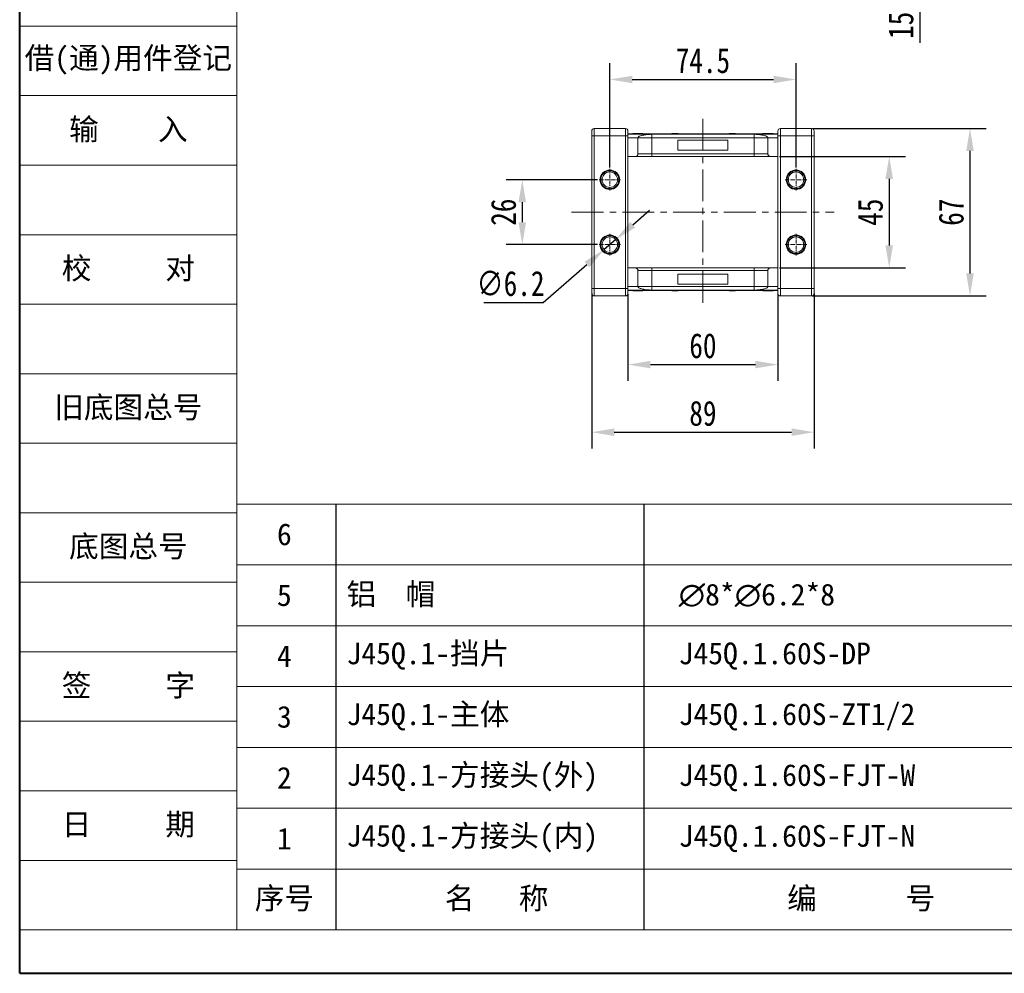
# Model space of a CAD drawing. Header units: millimetres. Extents: x 1675 to 3137, y 343 to 1376.
# Tile 1 of 84: x 1675 to 2068, y 343 to 725. Entities that reach past the tile are written whole.
import ezdxf

# ---------------------------------------------------------------- set-up
doc = ezdxf.new("R2010")
doc.units = ezdxf.units.MM
doc.linetypes.add('CENTER', pattern=[0.6, 0.375, -0.075, 0.075, -0.075])
doc.linetypes.add('CENTERX2', pattern=[20.32, 12.7, -2.54, 2.54, -2.54])
doc.layers.add('标注线', color=7, linetype='Continuous', lineweight=15)
doc.styles.get("Standard").update_dxf_attribs({"font": '仿宋_GB2312.ttf', "width": 0.8})
doc.styles.add('样式 3.5', font='仿宋_GB2312.ttf')
doc.styles.add('样式 6', font='仿宋_GB2312.ttf')
doc.dimstyles.new('ISO-45.1', dxfattribs={"dimtxt": 10, "dimasz": 9, "dimexe": 6.5, "dimexo": 0.625, "dimgap": 2.5, "dimtad": 1, "dimtoh": 1, "dimdsep": 46, "dimtxsty": 'Standard', "dimcen": 2.5, "dimadec": 0, "dimazin": 0, "dimtfac": 1, "dimtmove": 0, "dimatfit": 3, "dimfxl": 0, "dimarcsym": 0})
doc.dimstyles.new('副本 ISO-45.1', dxfattribs={"dimtxt": 10, "dimasz": 9, "dimexe": 6.5, "dimexo": 0.625, "dimgap": 2.5, "dimtad": 1, "dimdsep": 46, "dimtxsty": 'Standard', "dimcen": 2.5, "dimadec": 0, "dimazin": 0, "dimtfac": 1, "dimtmove": 0, "dimatfit": 3, "dimfxl": 0, "dimarcsym": 0})

# ---------------------------------------------------------------- blocks, each defined once
blk = doc.blocks.new('*D2423')
at = {"color": 0, "lineweight": -2}
for p, q in [((1910.65, 665.6), (1910.65, 707.3)), ((1985.15, 665.6), (1985.15, 707.3)), ((1919.65, 700.8), (1976.15, 700.8))]:
    blk.add_line(p, q, dxfattribs=at)
at = {"color": 0, "lineweight": 9}
for points in [[(1919.65, 702.3), (1919.65, 699.3), (1910.65, 700.8)], [(1976.15, 702.3), (1976.15, 699.3), (1985.15, 700.8)]]:
    blk.add_solid(points, dxfattribs=at)
at = {"layer": 'Defpoints', "color": 0, "lineweight": 9}
for p in [(1985.15, 700.8), (1910.65, 664.98), (1985.15, 664.98)]:
    blk.add_point(p, dxfattribs=at)
at = {"color": 0, "lineweight": 9, "insert": (1947.9, 708.3), "char_height": 10, "attachment_point": 5}
blk.add_mtext('74.5', dxfattribs=at)
blk = doc.blocks.new('*D2424')
at = {"color": 0, "lineweight": -2}
for p, q in [((1905.73, 660.69), (1869.12, 660.69)), ((1875.62, 651.69), (1875.62, 643.69)), ((1905.73, 634.69), (1869.12, 634.69))]:
    blk.add_line(p, q, dxfattribs=at)
at = {"color": 0, "lineweight": 9}
for points in [[(1874.12, 651.69), (1877.12, 651.69), (1875.62, 660.69)], [(1874.12, 643.69), (1877.12, 643.69), (1875.62, 634.69)]]:
    blk.add_solid(points, dxfattribs=at)
at = {"layer": 'Defpoints', "color": 0, "lineweight": 9}
for p in [(1906.36, 660.69), (1875.62, 634.69), (1906.36, 634.69)]:
    blk.add_point(p, dxfattribs=at)
at = {"color": 0, "lineweight": 9, "insert": (1868.12, 647.69), "char_height": 10, "attachment_point": 5, "rotation": 90}
blk.add_mtext('26', dxfattribs=at)
blk = doc.blocks.new('*D2425')
at = {"color": 0, "lineweight": -2}
for p, q in [((1978.52, 669.99), (2028.95, 669.99)), ((2022.45, 660.99), (2022.45, 634.39)), ((1978.52, 625.39), (2028.95, 625.39))]:
    blk.add_line(p, q, dxfattribs=at)
at = {"color": 0, "lineweight": 9}
for points in [[(2020.95, 660.99), (2023.95, 660.99), (2022.45, 669.99)], [(2020.95, 634.39), (2023.95, 634.39), (2022.45, 625.39)]]:
    blk.add_solid(points, dxfattribs=at)
at = {"layer": 'Defpoints', "color": 0, "lineweight": 9}
for p in [(1977.9, 669.99), (1977.9, 625.39), (2022.45, 625.39)]:
    blk.add_point(p, dxfattribs=at)
at = {"color": 0, "lineweight": 9, "insert": (2014.95, 647.69), "char_height": 10, "attachment_point": 5, "rotation": 90}
blk.add_mtext('45', dxfattribs=at)
blk = doc.blocks.new('*D2426')
at = {"color": 0, "lineweight": -2}
for p, q in [((1991.7, 681.19), (2061.27, 681.19)), ((2054.77, 672.19), (2054.77, 623.19)), ((1991.7, 614.19), (2061.27, 614.19))]:
    blk.add_line(p, q, dxfattribs=at)
at = {"color": 0, "lineweight": 9}
for points in [[(2053.27, 672.19), (2056.27, 672.19), (2054.77, 681.19)], [(2053.27, 623.19), (2056.27, 623.19), (2054.77, 614.19)]]:
    blk.add_solid(points, dxfattribs=at)
at = {"layer": 'Defpoints', "color": 0, "lineweight": 9}
for p in [(1991.08, 681.19), (1991.08, 614.19), (2054.77, 614.19)]:
    blk.add_point(p, dxfattribs=at)
at = {"color": 0, "lineweight": 9, "insert": (2047.27, 647.69), "char_height": 10, "attachment_point": 5, "rotation": 90}
blk.add_mtext('67', dxfattribs=at)
blk = doc.blocks.new('*D2427')
at = {"color": 0, "lineweight": -2}
for p, q in [((1917.9, 614.89), (1917.9, 580.18)), ((1977.9, 614.89), (1977.9, 580.18)), ((1926.9, 586.68), (1968.9, 586.68))]:
    blk.add_line(p, q, dxfattribs=at)
at = {"color": 0, "lineweight": 9}
for points in [[(1926.9, 588.18), (1926.9, 585.18), (1917.9, 586.68)], [(1968.9, 588.18), (1968.9, 585.18), (1977.9, 586.68)]]:
    blk.add_solid(points, dxfattribs=at)
at = {"layer": 'Defpoints', "color": 0, "lineweight": 9}
for p in [(1917.9, 615.51), (1977.9, 615.51), (1977.9, 586.68)]:
    blk.add_point(p, dxfattribs=at)
at = {"color": 0, "lineweight": 9, "insert": (1947.9, 594.18), "char_height": 10, "attachment_point": 5}
blk.add_mtext('60', dxfattribs=at)
blk = doc.blocks.new('*D2428')
at = {"color": 0, "lineweight": -2}
for p, q in [((1903.4, 615.17), (1903.4, 553.12)), ((1992.4, 615.17), (1992.4, 553.12)), ((1912.4, 559.62), (1983.4, 559.62))]:
    blk.add_line(p, q, dxfattribs=at)
at = {"color": 0, "lineweight": 9}
for points in [[(1912.4, 561.12), (1912.4, 558.12), (1903.4, 559.62)], [(1983.4, 561.12), (1983.4, 558.12), (1992.4, 559.62)]]:
    blk.add_solid(points, dxfattribs=at)
at = {"layer": 'Defpoints', "color": 0, "lineweight": 9}
for p in [(1903.4, 615.8), (1992.4, 615.8), (1992.4, 559.62)]:
    blk.add_point(p, dxfattribs=at)
at = {"color": 0, "lineweight": 9, "insert": (1947.9, 567.12), "char_height": 10, "attachment_point": 5}
blk.add_mtext('89', dxfattribs=at)
blk = doc.blocks.new('*D2430')
at = {"color": 0, "lineweight": -2}
for p, q in [((2034.68, 782.91), (2034.68, 791.91)), ((1990.06, 773.91), (2041.18, 773.91)), ((2034.68, 773.91), (2034.68, 758.41)), ((1992.02, 758.41), (2041.18, 758.41)), ((2034.68, 749.41), (2034.68, 715.43))]:
    blk.add_line(p, q, dxfattribs=at)
at = {"color": 0, "lineweight": 9}
for points in [[(2033.18, 782.91), (2036.18, 782.91), (2034.68, 773.91)], [(2033.18, 749.41), (2036.18, 749.41), (2034.68, 758.41)]]:
    blk.add_solid(points, dxfattribs=at)
at = {"layer": 'Defpoints', "color": 0, "lineweight": 9}
for p in [(1989.44, 773.91), (1991.4, 758.41), (2034.68, 758.41)]:
    blk.add_point(p, dxfattribs=at)
at = {"color": 0, "lineweight": 9, "insert": (2027.18, 727.92), "char_height": 10, "attachment_point": 5, "rotation": 90}
blk.add_mtext('15.5', dxfattribs=at)
blk = doc.blocks.new('*D2443')
at = {"color": 0, "lineweight": -2}
for p, q in [((1919.79, 642.61), (1926.59, 648.51)), ((1912.99, 636.72), (1908.3, 632.66)), ((1884, 611.58), (1901.5, 626.76)), ((1860.29, 611.58), (1884, 611.58))]:
    blk.add_line(p, q, dxfattribs=at)
at = {"color": 0, "lineweight": 9}
for points in [[(1918.81, 643.75), (1920.77, 641.48), (1912.99, 636.72)], [(1900.52, 627.89), (1902.49, 625.63), (1908.3, 632.66)]]:
    blk.add_solid(points, dxfattribs=at)
at = {"layer": 'Defpoints', "color": 0, "lineweight": 9}
for p in [(1912.99, 636.72), (1908.3, 632.66)]:
    blk.add_point(p, dxfattribs=at)
at = {"color": 0, "lineweight": 9, "insert": (1870.9, 619.08), "char_height": 10, "attachment_point": 5}
blk.add_mtext('∅6.2', dxfattribs=at)

msp = doc.modelspace()

# ---------------------------------------------------------------- linework, layer by layer
at = {"color": 7, "lineweight": 40}
for q in [(1674.507, 1376.056), (3135.335, 343.042)]:
    msp.add_line((1674.507, 343.042), q, dxfattribs=at)
at = {"color": 7, "lineweight": 13}
for q in [(1761.462, 1358.665), (2491.875, 360.433)]:
    msp.add_line((1761.462, 360.433), q, dxfattribs=at)
at = {"color": 7, "lineweight": 15}
for p, q in [((1674.507, 722.162), (1761.462, 722.162)), ((1674.507, 694.336), (1761.462, 694.336)), ((1674.507, 666.511), (1761.462, 666.511)), ((1674.507, 638.686), (1761.462, 638.686)), ((1674.507, 610.86), (1761.462, 610.86)), ((1674.507, 583.035), (1761.462, 583.035)), ((1674.507, 555.21), (1761.462, 555.21)), ((1761.462, 530.863), (2338.784, 530.863)), ((1674.507, 527.385), (1761.462, 527.385)), ((1761.462, 506.516), (2338.784, 506.516)), ((1674.507, 499.559), (1761.462, 499.559)), ((1761.462, 482.168), (2338.784, 482.168)), ((1674.507, 471.734), (1761.462, 471.734)), ((1761.462, 457.821), (2338.784, 457.821)), ((1674.507, 443.909), (1761.462, 443.909)), ((1761.462, 433.474), (2338.784, 433.474)), ((1674.507, 416.083), (1761.462, 416.083)), ((1761.462, 409.127), (2338.784, 409.127)), ((1674.507, 388.258), (1761.462, 388.258)), ((1761.462, 384.78), (2491.875, 384.78)), ((1674.507, 360.433), (1761.462, 360.433))]:
    msp.add_line(p, q, dxfattribs=at)
at = {"color": 1, "linetype": 'CENTERX2', "lineweight": 13}
for p, q in [((1947.896, 685.051), (1947.896, 610.323)), ((1895.355, 647.687), (2000.436, 647.687))]:
    msp.add_line(p, q, dxfattribs=at)
at = {"color": 7, "linetype": 'Continuous', "lineweight": 15}
for p, q in [((1904.396, 678.187), (1903.396, 678.187)), ((1903.396, 678.187), (1903.396, 617.187)), ((1904.396, 681.187), (1904.396, 678.187)), ((1916.896, 681.187), (1904.396, 681.187)), ((1904.396, 617.187), (1904.396, 678.187)), ((1904.396, 678.187), (1916.896, 678.187)), ((1916.896, 681.187), (1916.896, 678.187)), ((1917.896, 678.187), (1916.896, 678.187)), ((1916.896, 678.187), (1916.896, 617.187)), ((1977.896, 678.987), (1917.896, 678.987)), ((1917.896, 678.943), (1977.896, 678.943)), ((1917.896, 678.187), (1917.896, 617.187)), ((1919.844, 679.187), (1919.844, 678.987)), ((1920.251, 679.187), (1920.251, 678.987)), ((1921.869, 679.187), (1921.869, 678.987)), ((1923.485, 679.187), (1923.485, 678.987)), ((1923.896, 679.187), (1923.896, 678.987)), ((1968.396, 678.855), (1927.396, 678.855)), ((1927.396, 678.855), (1927.396, 677.487)), ((1935.413, 678.987), (1935.413, 679.187)), ((1935.413, 679.187), (1935.64, 679.187)), ((1935.64, 679.187), (1935.64, 678.987)), ((1935.652, 679.187), (1935.64, 679.187)), ((1935.652, 678.987), (1935.652, 679.187)), ((1935.652, 679.187), (1935.757, 679.187)), ((1935.757, 678.987), (1935.757, 679.187)), ((1935.757, 679.187), (1936.239, 679.187)), ((1936.239, 679.187), (1936.239, 678.987)), ((1936.448, 679.187), (1936.239, 679.187)), ((1936.448, 678.987), (1936.448, 679.187)), ((1936.448, 679.187), (1937.826, 679.187)), ((1937.826, 679.187), (1937.826, 678.987)), ((1937.966, 679.187), (1937.826, 679.187)), ((1937.966, 678.987), (1937.966, 679.187)), ((1958.44, 679.187), (1958.44, 678.987)), ((1958.444, 679.187), (1958.44, 679.187)), ((1958.444, 678.987), (1958.444, 679.187)), ((1958.444, 679.187), (1958.925, 679.187)), ((1958.925, 678.987), (1958.925, 679.187)), ((1959.185, 679.187), (1958.925, 679.187)), ((1959.185, 679.187), (1959.185, 678.987)), ((1959.256, 679.187), (1959.185, 679.187)), ((1959.256, 678.987), (1959.256, 679.187)), ((1959.256, 679.187), (1959.7, 679.187)), ((1959.7, 678.987), (1959.7, 679.187)), ((1959.7, 679.187), (1960.418, 679.187)), ((1960.418, 678.987), (1960.418, 679.187)), ((1960.418, 679.187), (1960.769, 679.187)), ((1960.769, 679.187), (1960.769, 678.987)), ((1960.875, 679.187), (1960.769, 679.187)), ((1960.875, 678.987), (1960.875, 679.187)), ((1960.875, 679.187), (1960.993, 679.187)), ((1960.993, 678.987), (1960.993, 679.187)), ((1968.396, 677.487), (1968.396, 678.855)), ((1971.896, 679.187), (1971.896, 678.987)), ((1973.949, 678.987), (1973.949, 679.187)), ((1975.947, 679.187), (1975.947, 678.987)), ((1977.896, 678.187), (1978.896, 678.187)), ((1977.896, 617.187), (1977.896, 678.187)), ((1978.896, 678.187), (1978.896, 681.187)), ((1991.396, 681.187), (1978.896, 681.187)), ((1978.896, 678.187), (1991.396, 678.187)), ((1978.896, 617.187), (1978.896, 678.187)), ((1991.396, 678.187), (1991.396, 681.187)), ((1991.396, 678.187), (1992.396, 678.187)), ((1991.396, 678.187), (1991.396, 617.187)), ((1992.396, 617.187), (1992.396, 678.187)), ((1921.896, 677.487), (1917.896, 677.487)), ((1921.896, 677.487), (1927.396, 677.487)), ((1921.896, 677.487), (1921.896, 670.987)), ((1927.396, 677.487), (1927.396, 670.987)), ((1927.396, 677.487), (1968.396, 677.487)), ((1957.896, 676.487), (1937.896, 676.487)), ((1937.896, 676.487), (1937.896, 672.487)), ((1957.896, 672.487), (1957.896, 676.487)), ((1968.396, 677.487), (1973.896, 677.487)), ((1968.396, 670.987), (1968.396, 677.487)), ((1973.896, 677.487), (1977.896, 677.487)), ((1973.896, 670.987), (1973.896, 677.487)), ((1917.896, 669.987), (1920.896, 669.987)), ((1927.396, 670.987), (1921.896, 670.987)), ((1927.396, 670.987), (1927.396, 669.987)), ((1968.396, 670.987), (1927.396, 670.987)), ((1927.396, 669.987), (1968.396, 669.987)), ((1937.896, 672.487), (1957.896, 672.487)), ((1973.896, 670.987), (1968.396, 670.987)), ((1968.396, 670.987), (1968.396, 669.987)), ((1974.896, 669.987), (1977.896, 669.987)), ((1920.896, 625.387), (1917.896, 625.387)), ((1921.896, 624.387), (1921.896, 617.887)), ((1921.896, 624.387), (1927.396, 624.387)), ((1927.396, 625.387), (1927.396, 624.387)), ((1968.396, 625.387), (1927.396, 625.387)), ((1927.396, 624.387), (1927.396, 617.887)), ((1927.396, 624.387), (1968.396, 624.387)), ((1957.896, 622.887), (1937.896, 622.887)), ((1937.896, 622.887), (1937.896, 618.887)), ((1957.896, 618.887), (1957.896, 622.887)), ((1968.396, 624.387), (1968.396, 625.387)), ((1968.396, 624.387), (1973.896, 624.387)), ((1968.396, 617.887), (1968.396, 624.387)), ((1973.896, 617.887), (1973.896, 624.387)), ((1974.896, 625.387), (1977.896, 625.387)), ((1937.896, 618.887), (1957.896, 618.887)), ((1904.396, 617.187), (1903.396, 617.187)), ((1904.396, 617.187), (1904.396, 614.187)), ((1916.896, 617.187), (1904.396, 617.187)), ((1916.896, 617.187), (1916.896, 614.187)), ((1917.896, 617.187), (1916.896, 617.187)), ((1917.896, 617.887), (1921.896, 617.887)), ((1977.896, 616.431), (1917.896, 616.431)), ((1917.896, 616.387), (1977.896, 616.387)), ((1919.844, 616.187), (1919.844, 616.387)), ((1921.842, 616.387), (1921.842, 616.187)), ((1927.396, 617.887), (1921.896, 617.887)), ((1923.896, 616.187), (1923.896, 616.387)), ((1927.396, 617.887), (1927.396, 616.519)), ((1968.396, 617.887), (1927.396, 617.887)), ((1927.396, 616.519), (1968.396, 616.519)), ((1935.413, 616.387), (1935.413, 616.187)), ((1935.531, 616.187), (1935.413, 616.187)), ((1935.531, 616.387), (1935.531, 616.187)), ((1935.531, 616.187), (1935.637, 616.187)), ((1935.637, 616.187), (1935.637, 616.387)), ((1935.988, 616.187), (1935.637, 616.187)), ((1935.988, 616.387), (1935.988, 616.187)), ((1936.706, 616.187), (1935.988, 616.187)), ((1936.706, 616.387), (1936.706, 616.187)), ((1937.15, 616.187), (1936.706, 616.187)), ((1937.15, 616.387), (1937.15, 616.187)), ((1937.15, 616.187), (1937.221, 616.187)), ((1937.221, 616.187), (1937.221, 616.387)), ((1937.221, 616.187), (1937.481, 616.187)), ((1937.481, 616.387), (1937.481, 616.187)), ((1937.962, 616.187), (1937.481, 616.187)), ((1937.962, 616.387), (1937.962, 616.187)), ((1937.962, 616.187), (1937.966, 616.187)), ((1937.966, 616.187), (1937.966, 616.387)), ((1958.44, 616.387), (1958.44, 616.187)), ((1958.44, 616.187), (1958.58, 616.187)), ((1958.58, 616.187), (1958.58, 616.387)), ((1959.959, 616.187), (1958.58, 616.187)), ((1959.959, 616.387), (1959.959, 616.187)), ((1959.959, 616.187), (1960.167, 616.187)), ((1960.167, 616.187), (1960.167, 616.387)), ((1960.649, 616.187), (1960.167, 616.187)), ((1960.649, 616.387), (1960.649, 616.187)), ((1960.754, 616.187), (1960.649, 616.187)), ((1960.754, 616.387), (1960.754, 616.187)), ((1960.754, 616.187), (1960.766, 616.187)), ((1960.766, 616.187), (1960.766, 616.387)), ((1960.993, 616.187), (1960.766, 616.187)), ((1960.993, 616.387), (1960.993, 616.187)), ((1968.396, 617.887), (1968.396, 616.519)), ((1973.896, 617.887), (1968.396, 617.887)), ((1971.896, 616.187), (1971.896, 616.387)), ((1972.307, 616.187), (1972.307, 616.387)), ((1977.896, 617.887), (1973.896, 617.887)), ((1973.923, 616.187), (1973.923, 616.387)), ((1975.541, 616.187), (1975.541, 616.387)), ((1975.947, 616.187), (1975.947, 616.387)), ((1977.896, 617.187), (1978.896, 617.187)), ((1978.896, 614.187), (1978.896, 617.187)), ((1991.396, 617.187), (1978.896, 617.187)), ((1991.396, 614.187), (1991.396, 617.187)), ((1991.396, 617.187), (1992.396, 617.187)), ((1904.396, 614.187), (1916.896, 614.187)), ((1978.896, 614.187), (1991.396, 614.187))]:
    msp.add_line(p, q, dxfattribs=at)
at = {"color": 1, "linetype": 'CENTER', "lineweight": 9, "ltscale": 3.9624}
for p, q in [((1910.646, 656.397), (1910.646, 664.977)), ((1985.146, 656.397), (1985.146, 664.977)), ((1906.356, 660.687), (1914.936, 660.687)), ((1980.856, 660.687), (1989.436, 660.687)), ((1910.646, 630.397), (1910.646, 638.977)), ((1985.146, 630.397), (1985.146, 638.977)), ((1906.356, 634.687), (1914.936, 634.687)), ((1980.856, 634.687), (1989.436, 634.687))]:
    msp.add_line(p, q, dxfattribs=at)
at = {"color": 7}
for p, q in [((1801.062, 530.863), (1801.062, 360.433)), ((1924.3, 530.863), (1924.3, 360.433))]:
    msp.add_line(p, q, dxfattribs=at)
at = {"color": 7, "linetype": 'Continuous', "lineweight": 15}
for centre, radius in [((1910.646, 660.687), 3.9), ((1910.646, 660.687), 3.1), ((1985.146, 660.687), 3.9), ((1985.146, 660.687), 3.1), ((1910.646, 634.687), 3.9), ((1985.146, 634.687), 3.9), ((1910.646, 634.687), 3.1), ((1985.146, 634.687), 3.1)]:
    msp.add_circle(centre, radius, dxfattribs=at)
for centre, start, end in [((1904.396, 680.187), 90, 180), ((1916.896, 680.187), 0, 90), ((1978.896, 680.187), 90, 180), ((1991.396, 680.187), 0, 90), ((1904.396, 615.187), 180, 270), ((1916.896, 615.187), 270, 0), ((1978.896, 615.187), 180, 270), ((1991.396, 615.187), 270, 0)]:
    msp.add_arc(centre, 1, start, end, dxfattribs=at)
for points, knots in [([(1903.396, 680.187), (1903.396, 680.16), (1903.396, 680.119), (1903.396, 679.87), (1903.396, 679.611), (1903.396, 679.293), (1903.396, 678.827), (1903.396, 678.438), (1903.396, 678.187)], [0, 0, 0, 0, 0.23944295, 0.36980709, 0.50000008, 0.63036414, 0.76055705, 1, 1, 1, 1]), ([(1917.896, 680.187), (1917.896, 680.16), (1917.896, 680.119), (1917.896, 679.87), (1917.896, 679.611), (1917.896, 679.293), (1917.896, 678.827), (1917.896, 678.438), (1917.896, 678.187)], [0, 0, 0, 0, 0.2394429, 0.3696359, 0.4999999, 0.6301929, 0.7605571, 1, 1, 1, 1]), ([(1920.251, 679.187), (1920.201, 679.187), (1920.099, 679.187), (1919.983, 679.187), (1919.9, 679.187), (1919.862, 679.187), (1919.847, 679.187), (1919.845, 679.187), (1919.844, 679.187)], [0, 0, 0, 0, 0.1937693, 0.3935642, 0.587886, 0.7891312, 0.8942826, 1, 1, 1, 1]), ([(1921.869, 679.187), (1921.735, 679.187), (1921.432, 679.187), (1920.911, 679.187), (1920.489, 679.187), (1920.281, 679.187), (1920.251, 679.187)], [0, 0, 0, 0, 0.2366286, 0.5373614, 0.9329864, 1, 1, 1, 1]), ([(1923.485, 679.187), (1923.431, 679.187), (1923.321, 679.187), (1923.089, 679.187), (1922.794, 679.187), (1922.462, 679.187), (1922.153, 679.187), (1921.963, 679.187), (1921.869, 679.187)], [0, 0, 0, 0, 0.118432, 0.2393289, 0.4494336, 0.6641784, 0.8318201, 1, 1, 1, 1]), ([(1927.396, 678.855), (1927.005, 678.846), (1926.308, 678.831), (1925.388, 678.743), (1924.604, 678.639), (1923.892, 678.51), (1923.228, 678.351), (1922.658, 678.162), (1922.222, 677.946), (1921.948, 677.719), (1921.913, 677.564), (1921.896, 677.487)], [0, 0, 0, 0, 0.1253767, 0.2231439, 0.3210442, 0.4226148, 0.5242047, 0.6437825, 0.7633681, 0.8816833, 1, 1, 1, 1]), ([(1923.896, 679.187), (1923.894, 679.187), (1923.889, 679.187), (1923.845, 679.187), (1923.768, 679.187), (1923.669, 679.187), (1923.571, 679.187), (1923.513, 679.187), (1923.485, 679.187)], [0, 0, 0, 0, 0.1926273, 0.3886837, 0.5820134, 0.7832006, 0.8910383, 1, 1, 1, 1]), ([(1973.896, 677.487), (1973.876, 677.568), (1973.838, 677.731), (1973.535, 677.969), (1973.057, 678.192), (1972.406, 678.396), (1971.6, 678.572), (1970.772, 678.699), (1969.985, 678.784), (1969.234, 678.841), (1968.69, 678.85), (1968.396, 678.855)], [0, 0, 0, 0, 0.1245955, 0.2491892, 0.3738223, 0.4984451, 0.6220504, 0.7455895, 0.8257011, 0.9057067, 1, 1, 1, 1]), ([(1973.949, 679.187), (1973.816, 679.187), (1973.415, 679.187), (1972.859, 679.187), (1972.351, 679.187), (1972.048, 679.187), (1971.91, 679.187), (1971.9, 679.187), (1971.896, 679.187)], [0, 0, 0, 0, 0.1423372, 0.4291269, 0.5899433, 0.7512055, 0.9098946, 1, 1, 1, 1]), ([(1975.947, 679.187), (1975.937, 679.187), (1975.915, 679.187), (1975.713, 679.187), (1975.408, 679.187), (1974.873, 679.187), (1974.364, 679.187), (1974.009, 679.187), (1973.949, 679.187)], [0, 0, 0, 0, 0.148288, 0.2977445, 0.4437132, 0.6077915, 0.9347078, 1, 1, 1, 1]), ([(1977.896, 678.187), (1977.896, 678.438), (1977.896, 678.827), (1977.896, 679.293), (1977.896, 679.611), (1977.896, 679.87), (1977.896, 680.119), (1977.896, 680.16), (1977.896, 680.187)], [0, 0, 0, 0, 0.2394429, 0.3696359, 0.4999999, 0.6301929, 0.7605571, 1, 1, 1, 1]), ([(1992.396, 678.187), (1992.396, 678.438), (1992.396, 678.827), (1992.396, 679.293), (1992.396, 679.611), (1992.396, 679.87), (1992.396, 680.119), (1992.396, 680.16), (1992.396, 680.187)], [0, 0, 0, 0, 0.2394429, 0.3698071, 0.5000001, 0.6303641, 0.7605571, 1, 1, 1, 1]), ([(1921.896, 670.987), (1921.885, 670.875), (1921.863, 670.65), (1921.69, 670.35), (1921.436, 670.124), (1921.155, 670.004), (1920.969, 669.992), (1920.896, 669.987)], [0, 0, 0, 0, 0.2146939, 0.4293877, 0.6440816, 0.8587754, 1, 1, 1, 1]), ([(1920.896, 669.987), (1920.917, 669.987), (1920.96, 669.987), (1921.322, 669.987), (1921.922, 669.987), (1922.767, 669.987), (1923.636, 669.987), (1924.401, 669.987), (1925.182, 669.987), (1926.183, 669.987), (1926.999, 669.987), (1927.396, 669.987)], [0, 0, 0, 0, 0.11649679, 0.2399717, 0.36857994, 0.49991744, 0.63125493, 0.69561579, 0.7600283, 0.88350321, 1, 1, 1, 1]), ([(1968.396, 669.987), (1968.792, 669.987), (1969.609, 669.987), (1970.82, 669.987), (1971.985, 669.987), (1973.025, 669.987), (1973.73, 669.987), (1974.177, 669.987), (1974.532, 669.987), (1974.832, 669.987), (1974.875, 669.987), (1974.896, 669.987)], [0, 0, 0, 0, 0.1164968, 0.2399717, 0.3685799, 0.4999174, 0.6312549, 0.6956158, 0.7600283, 0.8835032, 1, 1, 1, 1]), ([(1974.896, 669.987), (1974.783, 669.998), (1974.559, 670.02), (1974.259, 670.193), (1974.033, 670.446), (1973.913, 670.727), (1973.901, 670.913), (1973.896, 670.987)], [0, 0, 0, 0, 0.21469386, 0.42938772, 0.64408158, 0.85877544, 1, 1, 1, 1]), ([(1907.046, 660.687), (1907.058, 660.913), (1907.082, 661.366), (1907.286, 662.038), (1907.614, 662.678), (1908.083, 663.25), (1908.559, 663.64), (1908.983, 663.887), (1909.412, 664.082), (1909.967, 664.245), (1910.646, 664.308), (1911.324, 664.245), (1911.996, 664.048), (1912.637, 663.718), (1913.208, 663.25), (1913.599, 662.774), (1913.846, 662.35), (1914.04, 661.921), (1914.21, 661.366), (1914.234, 660.913), (1914.246, 660.687)], [0, 0, 0, 0, 0.05998, 0.1199831, 0.1849463, 0.249957, 0.3149202, 0.3472901, 0.3800161, 0.4399843, 0.4999996, 0.5599679, 0.6199831, 0.6849463, 0.749957, 0.8149202, 0.8472901, 0.8800161, 0.9399965, 1, 1, 1, 1]), ([(1981.546, 660.687), (1981.558, 660.913), (1981.582, 661.366), (1981.786, 662.038), (1982.114, 662.678), (1982.583, 663.25), (1983.059, 663.64), (1983.483, 663.887), (1983.912, 664.082), (1984.467, 664.245), (1985.146, 664.308), (1985.824, 664.245), (1986.496, 664.048), (1987.137, 663.718), (1987.708, 663.25), (1988.099, 662.774), (1988.346, 662.35), (1988.54, 661.921), (1988.71, 661.366), (1988.734, 660.913), (1988.746, 660.687)], [0, 0, 0, 0, 0.05998, 0.1199831, 0.1849463, 0.249957, 0.3149202, 0.3472901, 0.3800161, 0.4399843, 0.4999996, 0.5599679, 0.6199831, 0.6849463, 0.749957, 0.8149202, 0.8472901, 0.8800161, 0.9399965, 1, 1, 1, 1]), ([(1914.246, 660.687), (1914.234, 660.461), (1914.21, 660.008), (1914.005, 659.336), (1913.677, 658.696), (1913.209, 658.124), (1912.732, 657.734), (1912.309, 657.487), (1911.88, 657.292), (1911.325, 657.129), (1910.646, 657.066), (1909.967, 657.129), (1909.295, 657.326), (1908.655, 657.656), (1908.083, 658.124), (1907.693, 658.6), (1907.445, 659.024), (1907.251, 659.453), (1907.082, 660.008), (1907.058, 660.461), (1907.046, 660.687)], [0, 0, 0, 0, 0.05998, 0.1199831, 0.1849463, 0.249957, 0.3149202, 0.3472901, 0.3800161, 0.4399843, 0.4999996, 0.5599679, 0.6199831, 0.6849463, 0.749957, 0.8149202, 0.8472901, 0.8800161, 0.9399965, 1, 1, 1, 1]), ([(1988.746, 660.687), (1988.734, 660.461), (1988.71, 660.008), (1988.505, 659.336), (1988.177, 658.696), (1987.709, 658.124), (1987.232, 657.734), (1986.809, 657.487), (1986.38, 657.292), (1985.825, 657.129), (1985.146, 657.066), (1984.467, 657.129), (1983.795, 657.326), (1983.155, 657.656), (1982.583, 658.124), (1982.193, 658.6), (1981.945, 659.024), (1981.751, 659.453), (1981.582, 660.008), (1981.558, 660.461), (1981.546, 660.687)], [0, 0, 0, 0, 0.05998, 0.1199831, 0.1849463, 0.249957, 0.3149202, 0.3472901, 0.3800161, 0.4399843, 0.4999996, 0.5599679, 0.6199831, 0.6849463, 0.749957, 0.8149202, 0.8472901, 0.8800161, 0.9399965, 1, 1, 1, 1]), ([(1907.046, 634.687), (1907.058, 634.913), (1907.082, 635.366), (1907.286, 636.038), (1907.614, 636.678), (1908.083, 637.25), (1908.559, 637.64), (1908.983, 637.887), (1909.412, 638.082), (1909.967, 638.245), (1910.646, 638.308), (1911.324, 638.245), (1911.996, 638.048), (1912.637, 637.718), (1913.208, 637.25), (1913.599, 636.774), (1913.846, 636.35), (1914.04, 635.921), (1914.21, 635.366), (1914.234, 634.913), (1914.246, 634.687)], [0, 0, 0, 0, 0.05998, 0.1199831, 0.1849463, 0.249957, 0.3149202, 0.3472901, 0.3800161, 0.4399843, 0.4999996, 0.5599679, 0.6199831, 0.6849463, 0.749957, 0.8149202, 0.8472901, 0.8800161, 0.9399965, 1, 1, 1, 1]), ([(1981.546, 634.687), (1981.558, 634.913), (1981.582, 635.366), (1981.786, 636.038), (1982.114, 636.678), (1982.583, 637.25), (1983.059, 637.64), (1983.483, 637.887), (1983.912, 638.082), (1984.467, 638.245), (1985.146, 638.308), (1985.824, 638.245), (1986.496, 638.048), (1987.137, 637.718), (1987.708, 637.25), (1988.099, 636.774), (1988.346, 636.35), (1988.54, 635.921), (1988.71, 635.366), (1988.734, 634.913), (1988.746, 634.687)], [0, 0, 0, 0, 0.05998, 0.1199831, 0.1849463, 0.249957, 0.3149202, 0.3472901, 0.3800161, 0.4399843, 0.4999996, 0.5599679, 0.6199831, 0.6849463, 0.749957, 0.8149202, 0.8472901, 0.8800161, 0.9399965, 1, 1, 1, 1]), ([(1914.246, 634.687), (1914.234, 634.461), (1914.21, 634.008), (1914.005, 633.336), (1913.677, 632.696), (1913.209, 632.124), (1912.732, 631.734), (1912.309, 631.487), (1911.88, 631.292), (1911.325, 631.129), (1910.646, 631.066), (1909.967, 631.129), (1909.295, 631.326), (1908.655, 631.656), (1908.083, 632.124), (1907.693, 632.6), (1907.445, 633.024), (1907.251, 633.453), (1907.082, 634.008), (1907.058, 634.461), (1907.046, 634.687)], [0, 0, 0, 0, 0.05998, 0.1199831, 0.1849463, 0.249957, 0.3149202, 0.3472901, 0.3800161, 0.4399843, 0.4999996, 0.5599679, 0.6199831, 0.6849463, 0.749957, 0.8149202, 0.8472901, 0.8800161, 0.9399965, 1, 1, 1, 1]), ([(1988.746, 634.687), (1988.734, 634.461), (1988.71, 634.008), (1988.505, 633.336), (1988.177, 632.696), (1987.709, 632.124), (1987.232, 631.734), (1986.809, 631.487), (1986.38, 631.292), (1985.825, 631.129), (1985.146, 631.066), (1984.467, 631.129), (1983.795, 631.326), (1983.155, 631.656), (1982.583, 632.124), (1982.193, 632.6), (1981.945, 633.024), (1981.751, 633.453), (1981.582, 634.008), (1981.558, 634.461), (1981.546, 634.687)], [0, 0, 0, 0, 0.05998, 0.1199831, 0.1849463, 0.249957, 0.3149202, 0.3472901, 0.3800161, 0.4399843, 0.4999996, 0.5599679, 0.6199831, 0.6849463, 0.749957, 0.8149202, 0.8472901, 0.8800161, 0.9399965, 1, 1, 1, 1]), ([(1920.896, 625.387), (1921.008, 625.376), (1921.233, 625.354), (1921.533, 625.181), (1921.759, 624.928), (1921.879, 624.646), (1921.891, 624.461), (1921.896, 624.387)], [0, 0, 0, 0, 0.21469386, 0.42938772, 0.64408158, 0.85877544, 1, 1, 1, 1]), ([(1927.396, 625.387), (1926.999, 625.387), (1926.183, 625.387), (1924.971, 625.387), (1923.806, 625.387), (1922.767, 625.387), (1922.061, 625.387), (1921.614, 625.387), (1921.26, 625.387), (1920.96, 625.387), (1920.917, 625.387), (1920.896, 625.387)], [0, 0, 0, 0, 0.1164968, 0.2399717, 0.3685799, 0.4999174, 0.6312549, 0.6956158, 0.7600283, 0.8835032, 1, 1, 1, 1]), ([(1974.896, 625.387), (1974.875, 625.387), (1974.831, 625.387), (1974.47, 625.387), (1973.87, 625.387), (1973.025, 625.387), (1972.155, 625.387), (1971.391, 625.387), (1970.61, 625.387), (1969.609, 625.387), (1968.792, 625.387), (1968.396, 625.387)], [0, 0, 0, 0, 0.1164968, 0.2399717, 0.3685799, 0.4999174, 0.6312549, 0.6956158, 0.7600283, 0.8835032, 1, 1, 1, 1]), ([(1973.896, 624.387), (1973.907, 624.499), (1973.929, 624.724), (1974.101, 625.024), (1974.355, 625.25), (1974.636, 625.37), (1974.822, 625.382), (1974.896, 625.387)], [0, 0, 0, 0, 0.21469386, 0.42938772, 0.64408158, 0.85877544, 1, 1, 1, 1]), ([(1903.396, 617.187), (1903.396, 616.935), (1903.396, 616.547), (1903.396, 616.081), (1903.396, 615.763), (1903.396, 615.504), (1903.396, 615.255), (1903.396, 615.214), (1903.396, 615.187)], [0, 0, 0, 0, 0.2394429, 0.3698071, 0.5000001, 0.6303641, 0.7605571, 1, 1, 1, 1]), ([(1917.896, 617.187), (1917.896, 616.935), (1917.896, 616.547), (1917.896, 616.081), (1917.896, 615.763), (1917.896, 615.504), (1917.896, 615.255), (1917.896, 615.214), (1917.896, 615.187)], [0, 0, 0, 0, 0.2394429, 0.3696359, 0.4999999, 0.6301929, 0.7605571, 1, 1, 1, 1]), ([(1919.844, 616.187), (1919.855, 616.187), (1919.876, 616.187), (1920.077, 616.187), (1920.382, 616.187), (1920.918, 616.187), (1921.429, 616.187), (1921.784, 616.187), (1921.842, 616.187)], [0, 0, 0, 0, 0.1482689, 0.2976473, 0.4424214, 0.6078512, 0.9356585, 1, 1, 1, 1]), ([(1921.842, 616.187), (1921.975, 616.187), (1922.377, 616.187), (1922.933, 616.187), (1923.441, 616.187), (1923.744, 616.187), (1923.881, 616.187), (1923.892, 616.187), (1923.896, 616.187)], [0, 0, 0, 0, 0.1423372, 0.4291269, 0.5899433, 0.7512055, 0.9098946, 1, 1, 1, 1]), ([(1921.896, 617.887), (1921.915, 617.806), (1921.954, 617.643), (1922.256, 617.405), (1922.735, 617.181), (1923.386, 616.978), (1924.192, 616.802), (1925.019, 616.675), (1925.807, 616.59), (1926.557, 616.533), (1927.101, 616.524), (1927.396, 616.519)], [0, 0, 0, 0, 0.1245955, 0.2491892, 0.3738223, 0.4984451, 0.6220504, 0.7455895, 0.8257011, 0.9057067, 1, 1, 1, 1]), ([(1968.396, 616.519), (1968.787, 616.528), (1969.483, 616.543), (1970.403, 616.631), (1971.187, 616.735), (1971.9, 616.864), (1972.563, 617.023), (1973.134, 617.212), (1973.57, 617.428), (1973.844, 617.655), (1973.878, 617.81), (1973.896, 617.887)], [0, 0, 0, 0, 0.1253767, 0.2231439, 0.3210442, 0.4226148, 0.5242047, 0.6437825, 0.7633681, 0.8816833, 1, 1, 1, 1]), ([(1971.896, 616.187), (1971.898, 616.187), (1971.903, 616.187), (1971.946, 616.187), (1972.024, 616.187), (1972.123, 616.187), (1972.221, 616.187), (1972.278, 616.187), (1972.307, 616.187)], [0, 0, 0, 0, 0.1926347, 0.388697, 0.5820148, 0.7830443, 0.8909593, 1, 1, 1, 1]), ([(1972.307, 616.187), (1972.361, 616.187), (1972.471, 616.187), (1972.708, 616.187), (1973.015, 616.187), (1973.352, 616.187), (1973.656, 616.187), (1973.834, 616.187), (1973.923, 616.187)], [0, 0, 0, 0, 0.1184406, 0.2393457, 0.4595932, 0.6849248, 0.8422399, 1, 1, 1, 1]), ([(1973.923, 616.187), (1974.057, 616.187), (1974.36, 616.187), (1974.889, 616.187), (1975.311, 616.187), (1975.518, 616.187), (1975.541, 616.187)], [0, 0, 0, 0, 0.23673076, 0.53755546, 0.94966792, 1, 1, 1, 1]), ([(1975.541, 616.187), (1975.591, 616.187), (1975.693, 616.187), (1975.808, 616.187), (1975.891, 616.187), (1975.93, 616.187), (1975.945, 616.187), (1975.946, 616.187), (1975.947, 616.187)], [0, 0, 0, 0, 0.1937762, 0.3936, 0.5878635, 0.7889077, 0.894169, 1, 1, 1, 1]), ([(1977.896, 615.187), (1977.896, 615.214), (1977.896, 615.255), (1977.896, 615.504), (1977.896, 615.763), (1977.896, 616.081), (1977.896, 616.547), (1977.896, 616.935), (1977.896, 617.187)], [0, 0, 0, 0, 0.2394429, 0.3696359, 0.4999999, 0.6301929, 0.7605571, 1, 1, 1, 1]), ([(1992.396, 615.187), (1992.396, 615.214), (1992.396, 615.255), (1992.396, 615.504), (1992.396, 615.763), (1992.396, 616.081), (1992.396, 616.547), (1992.396, 616.935), (1992.396, 617.187)], [0, 0, 0, 0, 0.23944295, 0.36980709, 0.50000008, 0.63036414, 0.76055705, 1, 1, 1, 1])]:
    msp.add_open_spline(points, degree=3, knots=knots, dxfattribs=at)

# ---------------------------------------------------------------- texts
at = {"color": 7, "linetype": 'CENTER', "lineweight": 18, "char_height": 8.6954, "width": 86.95403, "attachment_point": 5, "style": '样式 3.5'}
for s, insert in [('{\\fSimSun|b0|i0|c134|p2;借}({\\fSimSun|b0|i0|c134|p2;通}){\\fSimSun|b0|i0|c134|p2;用件登记}', (1717.985, 708.249)), ('\\f宋体|b0|i0|c134|p2;校     对', (1717.985, 624.773)), ('\\f宋体|b0|i0|c134|p2;旧底图总号', (1717.985, 569.122)), ('\\f宋体|b0|i0|c134|p2;底图总号', (1717.985, 513.472)), ('\\f宋体|b0|i0|c134|p2;签     字', (1717.985, 457.821)), ('\\f宋体|b0|i0|c134|p2;日     期', (1717.985, 402.171))]:
    msp.add_mtext(s, dxfattribs=dict(at, insert=insert))
at = {"color": 7, "lineweight": 18, "insert": (1717.985, 680.424), "char_height": 8.6954, "width": 86.95403, "attachment_point": 5, "style": '样式 3.5'}
msp.add_mtext('{\\fSimSun|b0|i0|c134|p2;输    入}', dxfattribs=at)
at = {"layer": '标注线', "color": 7, "lineweight": 18, "char_height": 6.26069, "style": '样式 6'}
for s, insert, width, attachment_point in [('{\\H1.389x;6}', (1780.407, 518.689), 41.73793, 5), ('{\\H1.389x;5}', (1780.407, 494.342), 41.73793, 5), ('{\\H1.389x;铝  帽}', (1805.315, 494.342), 156.50043, 4), ('{\\fISOCPEUR|b0|i0|c0|p34;\\H1.389x;∅\\fFangSong_GB2312|b0|i0|c134|p49;8*\\fISOCPEUR|b0|i0|c0|p34;∅\\fFangSong_GB2312|b0|i0|c134|p49;6.2*8}', (1938.206, 494.342), 120.34268, 4), ('{\\H1.389x;4}', (1780.407, 469.995), 41.73793, 5), ('{\\H1.389x;J45Q.1-挡片}', (1805.315, 469.995), 156.50043, 4), ('{\\H1.389x;J45Q.1.60S-DP}', (1938.206, 469.995), 120.34268, 4), ('{\\H1.389x;3}', (1780.407, 445.648), 41.73793, 5), ('{\\H1.389x;J45Q.1-主体}', (1805.315, 445.648), 120.44766, 4), ('{\\H1.389x;J45Q.1.60S-ZT1/2}', (1938.206, 445.648), 120.34268, 4), ('{\\H1.389x;2}', (1780.407, 421.301), 41.73793, 5), ('{\\H1.389x;J45Q.1-方接头(外)}', (1805.315, 421.301), 156.50043, 4), ('{\\H1.389x;J45Q.1.60S-FJT-W}', (1938.206, 421.301), 120.34268, 4), ('{\\H1.389x;J45Q.1-方接头(内)}', (1805.315, 396.953), 148.44796, 4), ('{\\H1.389x;1}', (1780.407, 396.953), 41.73793, 5), ('{\\H1.389x;J45Q.1.60S-FJT-N}', (1938.206, 396.953), 120.34268, 4), ('{\\H1.389x;名   称}', (1865.364, 372.606), 83.26718, 5), ('{\\H1.389x;编      号}', (2011.237, 372.606), 120.34268, 5), ('{\\H1.389x;序号}', (1780.407, 372.606), 41.73793, 5)]:
    msp.add_mtext(s, dxfattribs=dict(at, insert=insert, width=width, attachment_point=attachment_point))

# ---------------------------------------------------------------- dimensions: what is measured, and where the dimension line sits
at = {"color": 5, "lineweight": 9}
for base, p1, p2, picture, middle in [((2034.684, 758.413), (1989.436, 773.913), (1991.396, 758.413), '*D2430', (2027.184, 727.924)), ((2054.773, 614.187), (1991.077, 681.187), (1991.077, 614.187), '*D2426', (2047.273, 647.687)), ((1875.622, 634.687), (1906.356, 660.687), (1906.356, 634.687), '*D2424', (1868.122, 647.687))]:
    dim = msp.add_linear_dim(base=base, p1=p1, p2=p2, angle=90, dimstyle='副本 ISO-45.1', dxfattribs=at)
    dim.commit()
    dim.dimension.update_dxf_attribs({"geometry": picture, "text_midpoint": middle})
for base, p1, p2, picture, middle in [((1985.146, 700.805), (1910.646, 664.977), (1985.146, 664.977), '*D2423', (1947.896, 708.305)), ((1992.396, 559.625), (1903.396, 615.798), (1992.396, 615.798), '*D2428', (1947.896, 567.125)), ((1977.896, 586.679), (1917.896, 615.513), (1977.896, 615.513), '*D2427', (1947.896, 594.179))]:
    dim = msp.add_linear_dim(base=base, p1=p1, p2=p2, dimstyle='副本 ISO-45.1', dxfattribs=at)
    dim.commit()
    dim.dimension.update_dxf_attribs({"geometry": picture, "text_midpoint": middle})
dim = msp.add_linear_dim(base=(2022.453, 625.387), p1=(1977.896, 669.987), p2=(1977.896, 625.387), angle=90, text='45', dimstyle='副本 ISO-45.1', dxfattribs=at)
dim.commit()
dim.dimension.update_dxf_attribs({"geometry": '*D2425', "text_midpoint": (2014.953, 647.687)})
dim = msp.add_diameter_dim_2p(p1=(1912.988, 636.718), p2=(1908.303, 632.656), dimstyle='ISO-45.1', dxfattribs=at)
dim.commit()
dim.dimension.update_dxf_attribs({"geometry": '*D2443', "text_midpoint": (1870.895, 611.584), "dimtype": 163})

doc.saveas('drawing.dxf')
